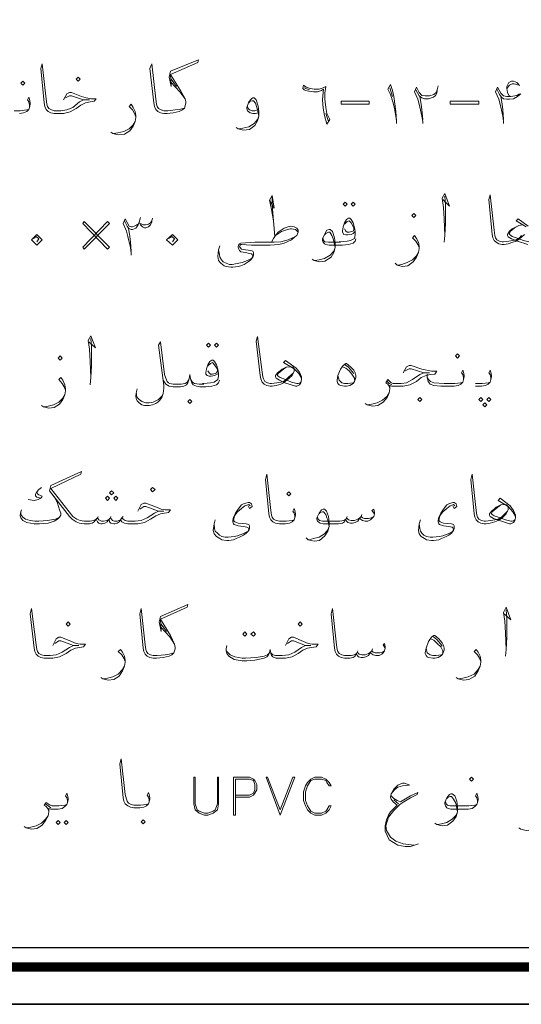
# Model space of a CAD drawing. Header units: metres. Extents: x 5.7 to 89.8, y 4 to 63.5.
# Tile 43 of 59: x 61.4 to 68.6, y 4 to 18.2. Entities that reach past the tile are written whole.
import ezdxf

# ---------------------------------------------------------------- set-up
doc = ezdxf.new("R2010")
doc.units = ezdxf.units.M
doc.header["$MEASUREMENT"] = 0
doc.layers.add('PDF8_KADR', color=7, linetype='Continuous')
doc.layers.add('PDF8_textt', color=7, linetype='Continuous')

msp = doc.modelspace()

# ---------------------------------------------------------------- linework, layer by layer
at = {"layer": 'PDF8_KADR', "lineweight": 25}
for points in [[(5.695, 4.013), (89.785, 4.013), (89.785, 63.476), (5.695, 63.476)], [(5.695, 63.476), (89.785, 63.476), (89.785, 4.013), (5.695, 4.013)], [(6.514, 4.832), (88.841, 4.832), (88.841, 62.657), (6.514, 62.657)]]:
    msp.add_lwpolyline(points, close=True, dxfattribs=at)
at = {"layer": 'PDF8_KADR', "lineweight": 0, "const_width": 0.135}
msp.add_lwpolyline([(6.235, 62.937), (6.235, 4.552), (89.111, 4.552), (89.111, 62.937)], close=True, dxfattribs=at)
at = {"layer": 'PDF8_textt', "lineweight": 20}
for points in [[(63.733, 16.928), (63.656, 16.909), (63.598, 16.9), (63.492, 16.89), (63.444, 16.89), (63.434, 16.89), (63.396, 16.9), (63.357, 16.919), (63.338, 16.948), (63.328, 16.986), (63.319, 17.054), (63.261, 17.564), (63.232, 17.497), (63.29, 17.005), (63.299, 16.948), (63.319, 16.909), (63.348, 16.88), (63.386, 16.861), (63.434, 16.851), (63.444, 16.851), (63.482, 16.851), (63.569, 16.861), (63.656, 16.88), (63.704, 16.9), (63.733, 16.928), (63.752, 16.996), (63.752, 17.015), (63.742, 17.063), (63.675, 17.179), (63.531, 17.41), (63.925, 17.583), (63.935, 17.622), (63.531, 17.458), (63.511, 17.371), (63.54, 17.237), (63.531, 17.41)], [(61.99, 17.044), (62.038, 17.131), (62.076, 17.15), (62.105, 17.15), (62.25, 17.092), (62.317, 17.073), (62.384, 17.063), (62.462, 17.063), (62.433, 17.025), (62.375, 17.015), (62.307, 17.005), (62.24, 16.967), (62.173, 16.919), (62.086, 16.871), (61.99, 16.851), (61.864, 16.851), (61.855, 16.851), (61.807, 16.861), (61.768, 16.88), (61.739, 16.909), (61.72, 16.948), (61.71, 17.005), (61.662, 17.497), (61.681, 17.564), (61.739, 17.054), (61.749, 16.986), (61.758, 16.948), (61.778, 16.919), (61.816, 16.9), (61.855, 16.89), (61.864, 16.89), (61.951, 16.89), (62.038, 16.9), (62.124, 16.938), (62.221, 17.015), (62.279, 17.044), (62.365, 17.044), (62.279, 17.044), (62.105, 17.102), (62.076, 17.102), (62.019, 17.073)], [(63.54, 17.343), (63.617, 17.237)], [(68.558, 17.246), (68.548, 17.266), (68.52, 17.294), (68.471, 17.314), (68.443, 17.314), (68.404, 17.294), (68.375, 17.237), (68.375, 17.208), (68.385, 17.15), (68.404, 17.111), (68.433, 17.092), (68.52, 17.111), (68.558, 17.131)], [(63.54, 17.294), (63.665, 17.16), (63.742, 17.063)], [(65.457, 17.217), (65.534, 17.188)], [(66.786, 16.707), (66.786, 16.745), (66.776, 16.813), (66.757, 16.919), (66.738, 17.005), (66.699, 17.121), (66.661, 17.198), (66.699, 17.266), (66.728, 17.179), (66.747, 17.092), (66.767, 16.957), (66.776, 16.88), (66.786, 16.745)], [(66.69, 17.217), (66.728, 17.092)], [(67.162, 16.707), (67.162, 16.736), (67.152, 16.813), (67.113, 16.986), (67.094, 17.054), (67.046, 17.16), (67.075, 17.227), (67.113, 17.15), (67.152, 17.111), (67.2, 17.102), (67.258, 17.102), (67.325, 17.121), (67.354, 17.15), (67.373, 17.188), (67.383, 17.246)], [(67.373, 17.179), (67.364, 17.14), (67.345, 17.111), (67.316, 17.083), (67.248, 17.063), (67.19, 17.063), (67.152, 17.073), (67.113, 17.102), (67.065, 17.188)], [(68.327, 16.707), (68.327, 16.736), (68.317, 16.813), (68.279, 16.986), (68.26, 17.054), (68.211, 17.16), (68.24, 17.227), (68.288, 17.14), (68.327, 17.102), (68.375, 17.092), (68.433, 17.092)], [(68.231, 17.198), (68.269, 17.121), (68.298, 17.083), (68.327, 17.063), (68.375, 17.054), (68.414, 17.054), (68.471, 17.063), (68.529, 17.092), (68.577, 17.131)], [(68.375, 17.208), (68.414, 17.256), (68.452, 17.275), (68.481, 17.275), (68.52, 17.266), (68.539, 17.256)], [(61.498, 16.938), (61.498, 16.967), (61.489, 17.015), (61.47, 17.044), (61.489, 17.083), (61.498, 17.054), (61.508, 17.005), (61.508, 16.986), (61.498, 16.938), (61.489, 16.909), (61.46, 16.88), (61.412, 16.861), (61.354, 16.851)], [(64.792, 16.861), (64.754, 16.851), (64.715, 16.851), (64.677, 16.861), (64.657, 16.871), (64.638, 16.89), (64.629, 16.919), (64.629, 16.938), (64.657, 17.015), (64.696, 17.063), (64.715, 17.073), (64.735, 17.073), (64.763, 17.044), (64.792, 16.957), (64.802, 16.88), (64.802, 16.813), (64.783, 16.745), (64.744, 16.678), (64.667, 16.62), (64.58, 16.611), (64.503, 16.63), (64.474, 16.649)], [(64.657, 17.005), (64.677, 17.025), (64.706, 17.034), (64.725, 17.034), (64.754, 16.996), (64.773, 16.938), (64.783, 16.909), (64.802, 16.813), (64.783, 16.765), (64.735, 16.707), (64.657, 16.659), (64.571, 16.64), (64.513, 16.63)], [(67.123, 17.092), (67.142, 16.986), (67.152, 16.9), (67.162, 16.765)], [(68.288, 17.092), (68.308, 16.986), (68.317, 16.9), (68.327, 16.765)], [(61.277, 16.89), (61.364, 16.89), (61.46, 16.9), (61.489, 16.909)], [(63.03, 16.803), (63.011, 16.851), (62.982, 16.9), (62.933, 16.948), (62.962, 16.986), (62.991, 16.938), (63.02, 16.88), (63.03, 16.822), (63.03, 16.794), (63.02, 16.736), (62.991, 16.668), (62.943, 16.601), (62.866, 16.553), (62.779, 16.543), (62.702, 16.562), (62.673, 16.582)], [(64.783, 16.9), (64.744, 16.89), (64.706, 16.89), (64.667, 16.9), (64.648, 16.919), (64.638, 16.948)], [(65.765, 16.851), (65.804, 16.736)], [(62.712, 16.562), (62.77, 16.572), (62.856, 16.591), (62.933, 16.63), (62.991, 16.688), (63.02, 16.736)], [(64.956, 15.599), (65.023, 15.484), (64.995, 15.667), (64.956, 15.599), (64.985, 15.464), (65.014, 15.301), (65.033, 15.079)], [(65.014, 15.301), (64.995, 15.532), (64.995, 15.657)], [(67.451, 15.609), (67.547, 15.513), (67.479, 15.696), (67.441, 15.628), (67.46, 15.493), (67.47, 15.33), (67.479, 15.089), (67.47, 14.993)], [(67.479, 15.089), (67.489, 15.262), (67.489, 15.522), (67.479, 15.657)], [(68.626, 15.108), (68.558, 15.041), (68.51, 15.012), (68.462, 14.993), (68.394, 14.973), (68.337, 14.964), (68.317, 14.964), (68.308, 14.964), (68.26, 14.973), (68.221, 14.993), (68.192, 15.021), (68.173, 15.06), (68.163, 15.108), (68.115, 15.609), (68.134, 15.676), (68.192, 15.166), (68.202, 15.089), (68.211, 15.06), (68.231, 15.031), (68.269, 15.012), (68.308, 15.002), (68.317, 15.002), (68.327, 15.002), (68.404, 15.012), (68.462, 15.021), (68.51, 15.031), (68.558, 15.06), (68.587, 15.089)], [(62.962, 14.81), (62.962, 14.838), (62.953, 14.916), (62.914, 15.079), (62.895, 15.156), (62.847, 15.262), (62.876, 15.33), (62.933, 15.224), (62.962, 15.214), (62.982, 15.214), (63.03, 15.233), (63.059, 15.253)], [(63.261, 15.291), (63.261, 15.282), (63.242, 15.243), (63.213, 15.214), (63.174, 15.204), (63.155, 15.204), (63.126, 15.214), (63.097, 15.243), (63.078, 15.282), (63.097, 15.349)], [(63.097, 15.262), (63.136, 15.243), (63.174, 15.243), (63.213, 15.253), (63.242, 15.272), (63.261, 15.301), (63.271, 15.339)], [(66.189, 15.147), (66.16, 15.118), (66.131, 15.108), (66.083, 15.099), (66.054, 15.099), (66.025, 15.108), (66.006, 15.137), (66.006, 15.156), (66.015, 15.214), (66.035, 15.272), (66.064, 15.32), (66.093, 15.339), (66.112, 15.339), (66.131, 15.32), (66.16, 15.272), (66.179, 15.204), (66.189, 15.147), (66.189, 15.099), (66.179, 15.05), (66.121, 15.021), (66.073, 15.012), (65.977, 15.002), (65.958, 15.002)], [(68.654, 15.214), (68.51, 15.301), (68.539, 15.33), (68.683, 15.224)], [(62.866, 15.301), (62.905, 15.224), (62.924, 15.195), (62.962, 15.176), (62.982, 15.176), (63.03, 15.195), (63.059, 15.233), (63.078, 15.282)], [(62.924, 15.195), (62.943, 15.079), (62.953, 15.002), (62.962, 14.867)], [(64.985, 14.993), (65.014, 15.05), (65.043, 15.089), (65.081, 15.137), (65.168, 15.195), (65.255, 15.224), (65.312, 15.214), (65.351, 15.195), (65.37, 15.166), (65.37, 15.137), (65.351, 15.089), (65.322, 15.07), (65.274, 15.031), (65.168, 14.983), (65.091, 14.964), (64.966, 14.954), (64.792, 14.954), (64.696, 14.954), (64.552, 14.964), (64.542, 14.964), (64.532, 14.954), (64.523, 14.935), (64.532, 14.916), (64.552, 14.896), (64.609, 14.887), (64.686, 14.877), (64.715, 14.867), (64.725, 14.848), (64.725, 14.81), (64.715, 14.781), (64.686, 14.742), (64.648, 14.713), (64.59, 14.675), (64.542, 14.655), (64.503, 14.646), (64.426, 14.636), (64.397, 14.636), (64.33, 14.646), (64.301, 14.655), (64.253, 14.694), (64.224, 14.733), (64.214, 14.79), (64.224, 14.887), (64.243, 14.944)], [(65.043, 15.089), (65.129, 15.147), (65.216, 15.176), (65.255, 15.185), (65.274, 15.185), (65.332, 15.176), (65.37, 15.137)], [(66.035, 15.253), (66.073, 15.291), (66.102, 15.301), (66.131, 15.272), (66.17, 15.204), (66.17, 15.176), (66.16, 15.156), (66.141, 15.147), (66.102, 15.137), (66.073, 15.137), (66.054, 15.156), (66.035, 15.185)], [(68.674, 14.964), (68.529, 15.012), (68.443, 15.041), (68.394, 15.07), (68.385, 15.089), (68.385, 15.108), (68.414, 15.156), (68.452, 15.185), (68.481, 15.204), (68.548, 15.233), (68.597, 15.243)], [(68.751, 15.021), (68.741, 15.012), (68.712, 15.002), (68.693, 15.002), (68.616, 15.021), (68.539, 15.05), (68.452, 15.079), (68.423, 15.099), (68.414, 15.108), (68.414, 15.118), (68.423, 15.147), (68.481, 15.195), (68.548, 15.233)], [(61.556, 15.05), (61.595, 15.079), (61.633, 15.041), (61.604, 15.002)], [(63.502, 15.05), (63.55, 15.079), (63.588, 15.041), (63.559, 15.002)], [(64.224, 14.887), (64.234, 14.819), (64.243, 14.781), (64.263, 14.742), (64.291, 14.713), (64.33, 14.694), (64.378, 14.675), (64.417, 14.675), (64.513, 14.694), (64.561, 14.704), (64.638, 14.733), (64.696, 14.761), (64.706, 14.771), (64.715, 14.8), (64.706, 14.819), (64.696, 14.829), (64.648, 14.838), (64.609, 14.848), (64.542, 14.858), (64.523, 14.877), (64.513, 14.896), (64.503, 14.925), (64.503, 14.935), (64.513, 14.964), (64.523, 14.973), (64.542, 14.983), (64.744, 14.993), (64.792, 14.993), (65.023, 14.993), (65.12, 15.002), (65.226, 15.031), (65.322, 15.07)], [(66.198, 15.041), (66.189, 15.012), (66.16, 14.983), (66.093, 14.964), (66.006, 14.954), (65.977, 14.954), (65.813, 14.954), (65.765, 14.964), (65.746, 14.973), (65.727, 14.993), (65.717, 15.021), (65.717, 15.041), (65.746, 15.108), (65.784, 15.166), (65.813, 15.176), (65.832, 15.176), (65.861, 15.147), (65.89, 15.06), (65.9, 14.983), (65.9, 14.916), (65.881, 14.848), (65.842, 14.781), (65.755, 14.723), (65.678, 14.713), (65.601, 14.733), (65.572, 14.752)], [(65.746, 15.099), (65.765, 15.118), (65.804, 15.137), (65.823, 15.137), (65.852, 15.089), (65.871, 15.041), (65.881, 15.012), (65.9, 14.916), (65.881, 14.867), (65.832, 14.81), (65.746, 14.761), (65.669, 14.742), (65.611, 14.733)], [(65.977, 14.993), (65.804, 14.993), (65.755, 15.002), (65.736, 15.021), (65.727, 15.05)], [(67.113, 14.916), (67.094, 14.964), (67.065, 15.012), (67.017, 15.06), (67.046, 15.089), (67.075, 15.05), (67.104, 14.993), (67.113, 14.935), (67.113, 14.906), (67.104, 14.848), (67.075, 14.781), (67.027, 14.713), (66.95, 14.655), (66.873, 14.646), (66.796, 14.665), (66.767, 14.694)], [(66.805, 14.665), (66.863, 14.675), (66.94, 14.704), (67.017, 14.742), (67.075, 14.8), (67.104, 14.848)], [(62.356, 13.558), (62.452, 13.471), (62.384, 13.644), (62.346, 13.577), (62.365, 13.452), (62.375, 13.278), (62.384, 13.047), (62.375, 12.941)], [(65.418, 13.028), (65.409, 13.057), (65.38, 13.105), (65.312, 13.172), (65.158, 13.259), (65.187, 13.288), (65.341, 13.182), (65.389, 13.124), (65.418, 13.057), (65.418, 13.018), (65.409, 12.97), (65.389, 12.941), (65.351, 12.922), (65.332, 12.922), (65.178, 12.97), (65.1, 13.009), (65.052, 13.037), (65.043, 13.057), (65.043, 13.076), (65.072, 13.114), (65.11, 13.143), (65.139, 13.163), (65.197, 13.192), (65.245, 13.201), (65.293, 13.192), (65.312, 13.163), (65.312, 13.134), (65.283, 13.076), (65.206, 13.009), (65.158, 12.97), (65.12, 12.951), (65.052, 12.931), (64.995, 12.922), (64.975, 12.922), (64.966, 12.922), (64.917, 12.931), (64.879, 12.951), (64.85, 12.98), (64.831, 13.028), (64.821, 13.076), (64.763, 13.567), (64.783, 13.635), (64.85, 13.124), (64.86, 13.057), (64.869, 13.028), (64.889, 12.989), (64.927, 12.97), (64.966, 12.96), (64.975, 12.96), (64.985, 12.96), (65.062, 12.97), (65.12, 12.98), (65.158, 12.989), (65.206, 13.028), (65.235, 13.057), (65.303, 13.114)], [(62.384, 13.047), (62.394, 13.211), (62.394, 13.48), (62.384, 13.606)], [(63.791, 13.018), (63.771, 12.98), (63.742, 12.96), (63.685, 12.951), (63.617, 12.951), (63.569, 12.951), (63.521, 12.96), (63.502, 12.97), (63.482, 12.989), (63.463, 13.037), (63.444, 13.086), (63.386, 13.558), (63.357, 13.509), (63.434, 12.931), (63.434, 12.893), (63.425, 12.816), (63.405, 12.758), (63.377, 12.72), (63.348, 12.691), (63.319, 12.671), (63.271, 12.652), (63.222, 12.643), (63.155, 12.643), (63.116, 12.652), (63.078, 12.681), (63.049, 12.71), (63.039, 12.729), (63.03, 12.768), (63.03, 12.787), (63.039, 12.845), (63.049, 12.883)], [(64.224, 13.105), (64.195, 13.086), (64.166, 13.076), (64.118, 13.066), (64.089, 13.066), (64.06, 13.076), (64.041, 13.095), (64.041, 13.114), (64.051, 13.172), (64.07, 13.23), (64.099, 13.278), (64.128, 13.297), (64.147, 13.297), (64.166, 13.278), (64.195, 13.23), (64.214, 13.163), (64.224, 13.105), (64.224, 13.066), (64.214, 13.018), (64.157, 12.98), (64.108, 12.97), (64.012, 12.96), (63.993, 12.96)], [(64.07, 13.211), (64.108, 13.249), (64.137, 13.259), (64.166, 13.23), (64.205, 13.163), (64.205, 13.134), (64.195, 13.114), (64.176, 13.105), (64.137, 13.095), (64.108, 13.095), (64.089, 13.114), (64.07, 13.143)], [(66.006, 13.201), (66.054, 13.182), (66.102, 13.143), (66.141, 13.095), (66.179, 13.037), (66.179, 13.009)], [(66.044, 13.23), (66.093, 13.192), (66.141, 13.134), (66.17, 13.105)], [(66.882, 13.114), (66.93, 13.201), (66.969, 13.22), (66.998, 13.22), (67.152, 13.163), (67.287, 13.134), (67.364, 13.134), (67.335, 13.095), (67.268, 13.086), (67.21, 13.076), (67.142, 13.047), (67.075, 12.989), (66.979, 12.941), (66.882, 12.922), (66.747, 12.922), (66.719, 12.922), (66.69, 12.931), (66.69, 12.883), (66.68, 12.826), (66.651, 12.758), (66.593, 12.691), (66.516, 12.643), (66.439, 12.633), (66.362, 12.652), (66.333, 12.671)], [(64.234, 13.009), (64.224, 12.97), (64.195, 12.941), (64.128, 12.922), (64.041, 12.912), (64.012, 12.912), (63.954, 12.912), (63.906, 12.922), (63.858, 12.941), (63.839, 12.97), (63.82, 13.028), (63.81, 13.086), (63.8, 13.028), (63.781, 12.97), (63.762, 12.941), (63.723, 12.922), (63.675, 12.912), (63.617, 12.912), (63.569, 12.912), (63.511, 12.922), (63.463, 12.951), (63.425, 13.009)], [(65.409, 12.98), (65.399, 12.97), (65.37, 12.96), (65.351, 12.96), (65.274, 12.98), (65.187, 13.018), (65.11, 13.047), (65.081, 13.066), (65.072, 13.076), (65.072, 13.086), (65.081, 13.105), (65.139, 13.153), (65.197, 13.192)], [(66.16, 12.97), (66.083, 12.96), (66.035, 12.96), (65.996, 12.97), (65.958, 13.009), (65.938, 13.076)], [(66.69, 12.893), (66.68, 12.922), (66.661, 12.951), (66.632, 12.97), (66.661, 13.018), (66.709, 12.97), (66.738, 12.96), (66.747, 12.96), (66.853, 12.96), (66.93, 12.97), (67.017, 13.018), (67.123, 13.086), (67.181, 13.114), (67.258, 13.114), (67.181, 13.114), (66.998, 13.172), (66.969, 13.172), (66.911, 13.143)], [(67.749, 13.018), (67.749, 13.047), (67.739, 13.086), (67.72, 13.114), (67.739, 13.153), (67.749, 13.124), (67.759, 13.076), (67.759, 13.057), (67.749, 13.018), (67.739, 12.98), (67.711, 12.951), (67.672, 12.931), (67.614, 12.922), (67.537, 12.922), (67.422, 12.922), (67.325, 12.931), (67.268, 12.951), (67.239, 12.989), (67.229, 13.047), (67.229, 13.095)], [(68.144, 13.018), (68.144, 13.047), (68.134, 13.086), (68.115, 13.114), (68.134, 13.153), (68.144, 13.124), (68.154, 13.076), (68.154, 13.057), (68.144, 13.018), (68.134, 12.98), (68.105, 12.951), (68.067, 12.931), (68.009, 12.922), (67.922, 12.922)], [(62.019, 12.864), (61.999, 12.912), (61.97, 12.96), (61.922, 13.018), (61.951, 13.047), (61.98, 13.009), (62.009, 12.941), (62.019, 12.883), (62.019, 12.854), (62.009, 12.797), (61.98, 12.729), (61.932, 12.662), (61.855, 12.614), (61.778, 12.604), (61.701, 12.623), (61.672, 12.643)], [(63.829, 13.018), (63.848, 12.98), (63.877, 12.96), (63.945, 12.951), (64.012, 12.951)], [(66.719, 12.941), (66.68, 12.96), (66.651, 12.989)], [(67.229, 13.047), (67.248, 13.018), (67.277, 12.989), (67.325, 12.97), (67.47, 12.96), (67.537, 12.96), (67.624, 12.96), (67.711, 12.97), (67.739, 12.98)], [(67.922, 12.96), (68.019, 12.96), (68.105, 12.97), (68.134, 12.98)], [(61.71, 12.623), (61.768, 12.633), (61.845, 12.652), (61.922, 12.691), (61.98, 12.748), (62.009, 12.797)], [(63.425, 12.816), (63.405, 12.777), (63.357, 12.729), (63.28, 12.691), (63.222, 12.681), (63.174, 12.681), (63.116, 12.7), (63.078, 12.729), (63.049, 12.758), (63.039, 12.787), (63.039, 12.816)], [(66.372, 12.652), (66.43, 12.662), (66.507, 12.681), (66.584, 12.72), (66.651, 12.777), (66.68, 12.826)], [(63.059, 11.121), (63.107, 11.217), (63.145, 11.236), (63.174, 11.236), (63.328, 11.179), (63.396, 11.15), (63.454, 11.14), (63.531, 11.14), (63.502, 11.102), (63.444, 11.092), (63.386, 11.082), (63.319, 11.053), (63.242, 11.005), (63.155, 10.957), (63.059, 10.938), (62.943, 10.938), (62.914, 10.938), (62.866, 10.947), (62.828, 10.967), (62.808, 10.996), (62.789, 10.967), (62.76, 10.947), (62.731, 10.938), (62.712, 10.938), (62.673, 10.947), (62.654, 10.967), (62.645, 11.005), (62.616, 10.967), (62.587, 10.947), (62.548, 10.938), (62.529, 10.938), (62.5, 10.947), (62.481, 10.967), (62.462, 11.005), (62.433, 10.967), (62.404, 10.947), (62.365, 10.938), (62.346, 10.938), (62.288, 10.938), (62.221, 10.947), (62.173, 10.967), (62.115, 11.005), (62.076, 11.044), (61.787, 11.41), (61.807, 11.487), (62.25, 11.689), (62.24, 11.651), (61.807, 11.448), (62.124, 11.044), (62.182, 11.005), (62.23, 10.986), (62.288, 10.976), (62.346, 10.976), (62.375, 10.976), (62.423, 10.986), (62.462, 11.005), (62.481, 11.025), (62.5, 10.996), (62.539, 10.976), (62.567, 10.976), (62.616, 10.986), (62.645, 11.005), (62.664, 11.025), (62.693, 10.986), (62.722, 10.976), (62.76, 10.976), (62.808, 10.996), (62.828, 11.025), (62.847, 11.005), (62.876, 10.986), (62.914, 10.976), (62.943, 10.976), (63.02, 10.976), (63.107, 10.986), (63.194, 11.025), (63.299, 11.092), (63.357, 11.121), (63.434, 11.121), (63.357, 11.121), (63.174, 11.188), (63.145, 11.188), (63.088, 11.15)], [(65.322, 11.025), (65.322, 11.053), (65.312, 11.092), (65.293, 11.121), (65.312, 11.159), (65.322, 11.13), (65.332, 11.082), (65.332, 11.063), (65.322, 11.025), (65.312, 10.996), (65.283, 10.967), (65.245, 10.947), (65.187, 10.938), (65.11, 10.938), (65.1, 10.938), (65.043, 10.947), (65.004, 10.967), (64.975, 10.996), (64.956, 11.034), (64.946, 11.082), (64.898, 11.573), (64.917, 11.651), (64.975, 11.13), (64.985, 11.063), (64.995, 11.034), (65.014, 11.005), (65.052, 10.986), (65.1, 10.976), (65.11, 10.976), (65.197, 10.976), (65.283, 10.986), (65.312, 10.996)], [(68.5, 11.034), (68.491, 11.063), (68.462, 11.111), (68.394, 11.188), (68.25, 11.275), (68.279, 11.304), (68.423, 11.198), (68.471, 11.13), (68.5, 11.063), (68.5, 11.025), (68.491, 10.986), (68.471, 10.957), (68.433, 10.938), (68.414, 10.938), (68.269, 10.986), (68.182, 11.015), (68.134, 11.044), (68.125, 11.063), (68.125, 11.082), (68.154, 11.121), (68.192, 11.15), (68.221, 11.179), (68.288, 11.208), (68.337, 11.217), (68.375, 11.208), (68.394, 11.179), (68.394, 11.14), (68.365, 11.082), (68.298, 11.015), (68.25, 10.986), (68.202, 10.967), (68.134, 10.947), (68.077, 10.938), (68.057, 10.938), (68.048, 10.938), (67.999, 10.947), (67.961, 10.967), (67.932, 10.996), (67.913, 11.034), (67.903, 11.082), (67.855, 11.573), (67.874, 11.651), (67.932, 11.13), (67.942, 11.063), (67.951, 11.034), (67.971, 11.005), (68.009, 10.986), (68.048, 10.976), (68.057, 10.976), (68.067, 10.976), (68.144, 10.986), (68.202, 10.996), (68.25, 11.005), (68.298, 11.034), (68.327, 11.063), (68.385, 11.121)], [(61.672, 11.458), (61.633, 11.429), (61.604, 11.4), (61.585, 11.362), (61.585, 11.342), (61.604, 11.323), (61.662, 11.304), (61.624, 11.285), (61.566, 11.275), (61.479, 11.285)], [(61.604, 11.4), (61.614, 11.371), (61.633, 11.352), (61.681, 11.333), (61.662, 11.304)], [(61.855, 11.333), (61.903, 11.236), (61.932, 11.14), (61.951, 11.092), (61.951, 11.063), (61.932, 11.034), (61.903, 11.005), (61.855, 10.976), (61.768, 10.947), (61.643, 10.938), (61.566, 10.938), (61.46, 10.957), (61.402, 10.986), (61.373, 11.025), (61.364, 11.053), (61.364, 11.063), (61.373, 11.111), (61.383, 11.14)], [(64.677, 11.198), (64.657, 11.217), (64.6, 11.198), (64.552, 11.159), (64.494, 11.111), (64.465, 11.073), (64.446, 11.034), (64.436, 10.986), (64.455, 10.967), (64.503, 10.947), (64.619, 10.938), (64.657, 10.928), (64.667, 10.909), (64.667, 10.87), (64.657, 10.842), (64.619, 10.803), (64.58, 10.774), (64.523, 10.745), (64.474, 10.726), (64.436, 10.707), (64.369, 10.697), (64.34, 10.697), (64.272, 10.707), (64.243, 10.726), (64.195, 10.755), (64.157, 10.793), (64.147, 10.842), (64.157, 10.938), (64.176, 10.996)], [(64.648, 11.198), (64.667, 11.159), (64.706, 11.188), (64.696, 11.227), (64.667, 11.246), (64.648, 11.246), (64.58, 11.227), (64.552, 11.208), (64.503, 11.15), (64.465, 11.092), (64.436, 11.034), (64.426, 10.986), (64.426, 10.967), (64.436, 10.938), (64.446, 10.928), (64.503, 10.909), (64.58, 10.899), (64.629, 10.89), (64.648, 10.88), (64.657, 10.861), (64.648, 10.832), (64.629, 10.822), (64.571, 10.793), (64.494, 10.764), (64.446, 10.755), (64.359, 10.745), (64.32, 10.745), (64.272, 10.755), (64.234, 10.774), (64.205, 10.803), (64.176, 10.832), (64.166, 10.87), (64.157, 10.938)], [(67.624, 11.198), (67.605, 11.217), (67.556, 11.198), (67.508, 11.159), (67.451, 11.111), (67.422, 11.073), (67.402, 11.034), (67.393, 10.986), (67.412, 10.967), (67.46, 10.947), (67.576, 10.938), (67.605, 10.928), (67.614, 10.909), (67.614, 10.87), (67.605, 10.842), (67.576, 10.803), (67.537, 10.774), (67.479, 10.745), (67.431, 10.726), (67.393, 10.707), (67.316, 10.697), (67.287, 10.697), (67.219, 10.707), (67.19, 10.726), (67.142, 10.755), (67.113, 10.793), (67.104, 10.842), (67.113, 10.938), (67.133, 10.996)], [(67.595, 11.198), (67.614, 11.159), (67.653, 11.188), (67.643, 11.227), (67.614, 11.246), (67.595, 11.246), (67.537, 11.227), (67.508, 11.208), (67.46, 11.15), (67.422, 11.092), (67.393, 11.034), (67.383, 10.986), (67.383, 10.967), (67.393, 10.938), (67.402, 10.928), (67.46, 10.909), (67.537, 10.899), (67.585, 10.89), (67.595, 10.88), (67.605, 10.861), (67.595, 10.832), (67.585, 10.822), (67.528, 10.793), (67.451, 10.764), (67.402, 10.755), (67.306, 10.745), (67.268, 10.745), (67.219, 10.755), (67.181, 10.774), (67.152, 10.803), (67.133, 10.832), (67.123, 10.87), (67.113, 10.938)], [(61.932, 11.034), (61.874, 11.005), (61.758, 10.986), (61.633, 10.976), (61.575, 10.976), (61.508, 10.986), (61.441, 11.005), (61.402, 11.034), (61.373, 11.073), (61.373, 11.102)], [(66.468, 11.082), (66.43, 11.13), (66.458, 11.15), (66.468, 11.102), (66.468, 11.082), (66.458, 11.044), (66.43, 11.015), (66.41, 10.996), (66.372, 10.976), (66.333, 10.976), (66.295, 10.986), (66.266, 11.005), (66.256, 11.025), (66.227, 10.976), (66.189, 10.957), (66.15, 10.947), (66.121, 10.947), (66.083, 10.957), (66.064, 10.976), (66.054, 11.005), (66.035, 10.967), (66.006, 10.947), (65.948, 10.938), (65.89, 10.938), (65.727, 10.938), (65.688, 10.947), (65.669, 10.957), (65.649, 10.976), (65.64, 11.005), (65.64, 11.025), (65.669, 11.092), (65.707, 11.14), (65.727, 11.15), (65.746, 11.15), (65.775, 11.121), (65.804, 11.044), (65.813, 10.967), (65.813, 10.899), (65.794, 10.832), (65.755, 10.764), (65.678, 10.697), (65.601, 10.687), (65.515, 10.707), (65.486, 10.736)], [(65.669, 11.082), (65.688, 11.102), (65.717, 11.111), (65.736, 11.111), (65.765, 11.073), (65.784, 11.025), (65.794, 10.996), (65.813, 10.899), (65.794, 10.851), (65.746, 10.793), (65.669, 10.745), (65.592, 10.726), (65.524, 10.707)], [(66.285, 11.073), (66.275, 11.044)], [(68.491, 10.996), (68.481, 10.986), (68.452, 10.976), (68.433, 10.976), (68.356, 10.996), (68.279, 11.025), (68.192, 11.053), (68.163, 11.073), (68.154, 11.082), (68.154, 11.092), (68.163, 11.111), (68.221, 11.159), (68.288, 11.208)], [(62.49, 11.044), (62.481, 11.025)], [(62.673, 11.044), (62.664, 11.025)], [(62.847, 11.044), (62.828, 11.025)], [(65.649, 11.034), (65.659, 11.005), (65.678, 10.986), (65.717, 10.976), (65.89, 10.976), (65.967, 10.976), (66.025, 10.986), (66.054, 11.005), (66.064, 11.025), (66.093, 10.996), (66.131, 10.986), (66.179, 10.986), (66.227, 11.005), (66.256, 11.025), (66.275, 11.044), (66.295, 11.025), (66.324, 11.015), (66.381, 11.015), (66.42, 11.025), (66.458, 11.044)], [(66.073, 11.044), (66.064, 11.025)], [(61.836, 9.185), (61.884, 9.281), (61.922, 9.301), (61.951, 9.301), (62.105, 9.243), (62.173, 9.214), (62.23, 9.204), (62.307, 9.204), (62.279, 9.166), (62.221, 9.156), (62.163, 9.146), (62.096, 9.118), (62.028, 9.069), (61.932, 9.021), (61.836, 9.002), (61.72, 9.002), (61.71, 9.002), (61.662, 9.012), (61.624, 9.031), (61.595, 9.06), (61.575, 9.098), (61.566, 9.146), (61.508, 9.638), (61.527, 9.715), (61.595, 9.195), (61.604, 9.127), (61.614, 9.098), (61.633, 9.069), (61.672, 9.05), (61.71, 9.04), (61.72, 9.04), (61.797, 9.04), (61.884, 9.05), (61.97, 9.089), (62.076, 9.156), (62.134, 9.185), (62.211, 9.185), (62.134, 9.185), (61.951, 9.252), (61.922, 9.252), (61.864, 9.214)], [(63.579, 9.079), (63.511, 9.06), (63.454, 9.05), (63.338, 9.04), (63.29, 9.04), (63.28, 9.04), (63.242, 9.05), (63.203, 9.069), (63.184, 9.098), (63.174, 9.127), (63.165, 9.195), (63.107, 9.715), (63.088, 9.638), (63.136, 9.146), (63.145, 9.098), (63.165, 9.06), (63.194, 9.031), (63.232, 9.012), (63.28, 9.002), (63.29, 9.002), (63.328, 9.002), (63.425, 9.012), (63.511, 9.031), (63.55, 9.05), (63.579, 9.079), (63.598, 9.137), (63.598, 9.156), (63.588, 9.204), (63.531, 9.329), (63.386, 9.561), (63.771, 9.734), (63.781, 9.772), (63.386, 9.599), (63.367, 9.522), (63.396, 9.387), (63.386, 9.561)], [(66.622, 9.146), (66.593, 9.195), (66.613, 9.214), (66.622, 9.166), (66.622, 9.146), (66.613, 9.108), (66.593, 9.079), (66.574, 9.06), (66.536, 9.04), (66.487, 9.04), (66.449, 9.05), (66.42, 9.069), (66.41, 9.089), (66.381, 9.04), (66.343, 9.021), (66.304, 9.012), (66.275, 9.012), (66.237, 9.021), (66.218, 9.04), (66.208, 9.069), (66.189, 9.031), (66.16, 9.012), (66.112, 9.002), (66.054, 9.002), (66.035, 9.002), (65.987, 9.012), (65.948, 9.031), (65.919, 9.06), (65.9, 9.098), (65.89, 9.146), (65.842, 9.638), (65.861, 9.715), (65.919, 9.195), (65.929, 9.127), (65.938, 9.098), (65.958, 9.069), (65.996, 9.05), (66.035, 9.04), (66.054, 9.04), (66.131, 9.04), (66.179, 9.05), (66.208, 9.069), (66.218, 9.089), (66.247, 9.06), (66.285, 9.05), (66.333, 9.05), (66.381, 9.069), (66.41, 9.089), (66.43, 9.108), (66.449, 9.089), (66.478, 9.079), (66.545, 9.079), (66.584, 9.089), (66.613, 9.108)], [(68.337, 9.638), (68.433, 9.551), (68.365, 9.734), (68.327, 9.657), (68.346, 9.532), (68.356, 9.368), (68.365, 9.127), (68.356, 9.031)], [(68.365, 9.127), (68.375, 9.301), (68.375, 9.561), (68.365, 9.695)], [(63.396, 9.493), (63.473, 9.387)], [(63.396, 9.445), (63.521, 9.31), (63.588, 9.204)], [(65.187, 9.185), (65.235, 9.281), (65.274, 9.301), (65.303, 9.301), (65.447, 9.243), (65.515, 9.214), (65.572, 9.204), (65.659, 9.204), (65.63, 9.166), (65.563, 9.156), (65.505, 9.146), (65.438, 9.118), (65.37, 9.069), (65.283, 9.021), (65.187, 9.002), (65.062, 9.002), (65.052, 9.002), (65.023, 9.012), (65.004, 9.021), (64.985, 9.04), (64.975, 9.069), (64.966, 9.127), (64.956, 9.079), (64.937, 9.04), (64.917, 9.021), (64.879, 9.002), (64.744, 8.973), (64.629, 8.963), (64.561, 8.963), (64.446, 8.983), (64.369, 9.031), (64.34, 9.069), (64.33, 9.108), (64.33, 9.137), (64.34, 9.185)], [(64.975, 9.079), (65.004, 9.05), (65.043, 9.04), (65.062, 9.04), (65.139, 9.04), (65.235, 9.05), (65.322, 9.089), (65.418, 9.156), (65.476, 9.185), (65.553, 9.185), (65.476, 9.185), (65.303, 9.252), (65.274, 9.252), (65.216, 9.214)], [(67.277, 9.281), (67.325, 9.262), (67.373, 9.214), (67.422, 9.166), (67.451, 9.108), (67.451, 9.079)], [(67.316, 9.31), (67.364, 9.272), (67.422, 9.204), (67.441, 9.175)], [(62.876, 8.954), (62.856, 9.002), (62.828, 9.05), (62.779, 9.098), (62.808, 9.127), (62.837, 9.089), (62.866, 9.031), (62.876, 8.973), (62.876, 8.944), (62.866, 8.886), (62.837, 8.819), (62.789, 8.742), (62.712, 8.694), (62.635, 8.684), (62.558, 8.703), (62.529, 8.723)], [(64.33, 9.108), (64.388, 9.05), (64.455, 9.021), (64.561, 9.002), (64.609, 9.002), (64.763, 9.012), (64.879, 9.031), (64.927, 9.05), (64.956, 9.079)], [(66.227, 9.108), (66.218, 9.089)], [(66.439, 9.137), (66.43, 9.108)], [(67.431, 9.05), (67.354, 9.04), (67.306, 9.04), (67.268, 9.05), (67.229, 9.079), (67.21, 9.146)], [(67.999, 8.954), (67.98, 9.002), (67.951, 9.05), (67.903, 9.098), (67.932, 9.127), (67.961, 9.089), (67.99, 9.031), (67.999, 8.973), (67.999, 8.944), (67.99, 8.886), (67.961, 8.819), (67.913, 8.742), (67.826, 8.694), (67.749, 8.684), (67.672, 8.703), (67.643, 8.723)], [(62.567, 8.703), (62.625, 8.713), (62.702, 8.732), (62.779, 8.771), (62.837, 8.838), (62.866, 8.886)], [(67.682, 8.703), (67.739, 8.713), (67.816, 8.732), (67.903, 8.771), (67.961, 8.838), (67.99, 8.886)], [(63.222, 6.931), (63.222, 6.96), (63.213, 6.999), (63.194, 7.028), (63.213, 7.066), (63.222, 7.037), (63.232, 6.989), (63.232, 6.97), (63.222, 6.931), (63.213, 6.902), (63.184, 6.873), (63.145, 6.854), (63.088, 6.845), (63.011, 6.845), (63.001, 6.845), (62.953, 6.854), (62.914, 6.873), (62.876, 6.902), (62.856, 6.941), (62.847, 6.989), (62.799, 7.48), (62.818, 7.548), (62.876, 7.037), (62.895, 6.97), (62.905, 6.941), (62.924, 6.912), (62.962, 6.893), (63.001, 6.883), (63.011, 6.883), (63.097, 6.883), (63.184, 6.893), (63.213, 6.902)], [(64.465, 6.999), (64.667, 6.999), (64.725, 7.028), (64.744, 7.056), (64.773, 7.105), (64.773, 7.182), (64.744, 7.239), (64.725, 7.259), (64.667, 7.288), (64.436, 7.288), (64.436, 6.739), (64.465, 6.739), (64.465, 7.259), (64.667, 7.259), (64.725, 7.239), (64.744, 7.182), (64.744, 7.105), (64.725, 7.056), (64.667, 7.028), (64.465, 7.028)], [(66.979, 7.172), (66.902, 7.201), (66.873, 7.201), (66.805, 7.172), (66.747, 7.114), (66.709, 7.047), (66.699, 6.999), (66.709, 6.97), (66.738, 6.931), (66.796, 6.883), (66.699, 6.787), (66.67, 6.739), (66.641, 6.671), (66.622, 6.585), (66.622, 6.507), (66.68, 6.382), (66.805, 6.305), (66.911, 6.286), (66.988, 6.286), (67.104, 6.324)], [(66.709, 7.047), (66.757, 7.105), (66.805, 7.143), (66.873, 7.162), (66.959, 7.172)], [(62.047, 6.922), (62.047, 6.951), (62.038, 6.989), (62.019, 7.018), (62.038, 7.056), (62.047, 7.028), (62.057, 6.979), (62.057, 6.96), (62.047, 6.922), (62.038, 6.893), (62.009, 6.864), (61.97, 6.835), (61.913, 6.825), (61.836, 6.825), (61.807, 6.825), (61.778, 6.835), (61.778, 6.787), (61.768, 6.729), (61.73, 6.662), (61.681, 6.594), (61.604, 6.546), (61.527, 6.536), (61.45, 6.556), (61.421, 6.575)], [(67.036, 6.305), (66.882, 6.324), (66.776, 6.363), (66.699, 6.421), (66.641, 6.517), (66.632, 6.585), (66.67, 6.71), (66.747, 6.806), (66.834, 6.893), (66.892, 6.931), (66.988, 6.989), (67.085, 7.037), (67.094, 7.066), (66.988, 7.018), (66.844, 6.931), (66.796, 6.951), (66.747, 6.979), (66.709, 7.018)], [(66.815, 6.902), (66.747, 6.96)], [(67.951, 6.922), (67.951, 6.951), (67.942, 6.989), (67.922, 7.018), (67.942, 7.056), (67.951, 7.028), (67.961, 6.979), (67.961, 6.96), (67.951, 6.922), (67.942, 6.893), (67.913, 6.864), (67.874, 6.835), (67.816, 6.825), (67.739, 6.825), (67.566, 6.825), (67.528, 6.835), (67.508, 6.845), (67.489, 6.873), (67.479, 6.902), (67.479, 6.922), (67.508, 6.989), (67.547, 7.037), (67.566, 7.047), (67.585, 7.047), (67.624, 7.018), (67.653, 6.941), (67.662, 6.864), (67.662, 6.787), (67.643, 6.719), (67.595, 6.652), (67.518, 6.594), (67.441, 6.585), (67.364, 6.604), (67.335, 6.623)], [(67.508, 6.979), (67.528, 6.999), (67.556, 7.008), (67.576, 7.008), (67.605, 6.97), (67.633, 6.922), (67.643, 6.893), (67.662, 6.787), (67.643, 6.739), (67.585, 6.681), (67.508, 6.633), (67.431, 6.613), (67.373, 6.604)], [(68.895, 6.777), (68.876, 6.825), (68.847, 6.883), (68.799, 6.931), (68.828, 6.96), (68.857, 6.922), (68.886, 6.864), (68.895, 6.796), (68.895, 6.768), (68.886, 6.71), (68.857, 6.642), (68.809, 6.575), (68.731, 6.527), (68.654, 6.517), (68.577, 6.536), (68.548, 6.556)], [(61.778, 6.796), (61.768, 6.825), (61.739, 6.864), (61.71, 6.883), (61.739, 6.922), (61.797, 6.883), (61.826, 6.873), (61.836, 6.873), (61.922, 6.873), (62.009, 6.883), (62.038, 6.893)], [(61.807, 6.845), (61.768, 6.873), (61.73, 6.902)], [(67.489, 6.931), (67.499, 6.902), (67.518, 6.883), (67.556, 6.873), (67.739, 6.873), (67.826, 6.873), (67.913, 6.883), (67.942, 6.893)], [(61.46, 6.556), (61.518, 6.565), (61.595, 6.585), (61.672, 6.623), (61.73, 6.681), (61.768, 6.729)]]:
    msp.add_lwpolyline(points, dxfattribs=at)
for points in [[(61.402, 17.256), (61.431, 17.285), (61.402, 17.314), (61.373, 17.285)], [(62.202, 17.314), (62.23, 17.343), (62.202, 17.371), (62.173, 17.343)], [(65.784, 16.697), (65.746, 16.822), (65.727, 16.928), (65.717, 17.044), (65.727, 17.15), (65.736, 17.198), (65.707, 17.179), (65.649, 17.16), (65.592, 17.16), (65.524, 17.169), (65.476, 17.179), (65.457, 17.188), (65.438, 17.208), (65.447, 17.256), (65.486, 17.227), (65.544, 17.208), (65.601, 17.198), (65.669, 17.198), (65.727, 17.217), (65.765, 17.237), (65.755, 17.14), (65.755, 17.054), (65.765, 16.938), (65.784, 16.851), (65.823, 16.765)], [(65.987, 17.025), (66.391, 17.025), (66.391, 16.986), (65.987, 16.986)], [(67.556, 17.025), (67.971, 17.025), (67.971, 16.986), (67.556, 16.986)], [(66.044, 15.57), (66.073, 15.542), (66.044, 15.513), (66.015, 15.542)], [(66.16, 15.57), (66.189, 15.542), (66.16, 15.513), (66.131, 15.542)], [(67.036, 15.349), (67.065, 15.378), (67.036, 15.407), (67.007, 15.378)], [(62.288, 14.896), (62.654, 15.262), (62.625, 15.291), (62.269, 14.925)], [(62.654, 14.925), (62.288, 15.291), (62.269, 15.262), (62.625, 14.896)], [(61.527, 15.031), (61.604, 15.108), (61.681, 15.031), (61.604, 14.954)], [(63.473, 15.031), (63.559, 15.108), (63.637, 15.031), (63.559, 14.954)], [(64.08, 13.538), (64.108, 13.509), (64.08, 13.48), (64.051, 13.509)], [(64.195, 13.538), (64.224, 13.509), (64.195, 13.48), (64.166, 13.509)], [(61.941, 13.297), (61.97, 13.326), (61.941, 13.355), (61.913, 13.326)], [(67.662, 13.326), (67.691, 13.355), (67.662, 13.384), (67.633, 13.355)], [(66.054, 13.249), (66.064, 13.249), (66.121, 13.201), (66.17, 13.153), (66.189, 13.114), (66.198, 13.076), (66.198, 13.047), (66.179, 12.989), (66.16, 12.96), (66.112, 12.931), (66.064, 12.922), (66.035, 12.922), (65.977, 12.931), (65.958, 12.941), (65.938, 12.96), (65.929, 12.989), (65.929, 13.009), (65.938, 13.076), (65.977, 13.163), (66.015, 13.22)], [(63.81, 12.671), (63.839, 12.7), (63.81, 12.729), (63.781, 12.7)], [(67.123, 12.7), (67.152, 12.729), (67.123, 12.758), (67.094, 12.729)], [(67.999, 12.758), (68.028, 12.729), (67.999, 12.7), (67.971, 12.729)], [(68.057, 12.681), (68.086, 12.652), (68.057, 12.623), (68.028, 12.652)], [(68.115, 12.758), (68.144, 12.729), (68.115, 12.7), (68.086, 12.729)], [(62.683, 11.352), (62.712, 11.381), (62.683, 11.41), (62.654, 11.381)], [(63.271, 11.4), (63.309, 11.429), (63.271, 11.458), (63.242, 11.429)], [(65.235, 11.342), (65.264, 11.371), (65.235, 11.4), (65.206, 11.371)], [(62.625, 11.275), (62.654, 11.304), (62.625, 11.333), (62.596, 11.304)], [(62.741, 11.275), (62.77, 11.304), (62.741, 11.333), (62.712, 11.304)], [(62.057, 9.464), (62.086, 9.493), (62.057, 9.522), (62.028, 9.493)], [(65.399, 9.464), (65.428, 9.493), (65.399, 9.522), (65.37, 9.493)], [(64.6, 9.378), (64.629, 9.349), (64.6, 9.32), (64.571, 9.349)], [(64.725, 9.378), (64.754, 9.349), (64.725, 9.32), (64.686, 9.349)], [(67.325, 9.329), (67.335, 9.329), (67.393, 9.281), (67.441, 9.223), (67.46, 9.185), (67.47, 9.146), (67.47, 9.118), (67.451, 9.069), (67.431, 9.04), (67.383, 9.012), (67.335, 9.002), (67.306, 9.002), (67.248, 9.012), (67.229, 9.021), (67.21, 9.04), (67.2, 9.069), (67.2, 9.079), (67.21, 9.146), (67.248, 9.243), (67.287, 9.301)], [(64.224, 7.288), (64.205, 7.288), (64.205, 6.902), (64.176, 6.816), (64.147, 6.796), (64.07, 6.768), (64.022, 6.768), (63.945, 6.796), (63.916, 6.816), (63.887, 6.902), (63.887, 7.288), (63.868, 7.288), (63.868, 6.902), (63.887, 6.816), (63.945, 6.768), (64.022, 6.739), (64.07, 6.739), (64.147, 6.768), (64.205, 6.816), (64.224, 6.902)], [(65.11, 6.739), (64.908, 7.288), (64.927, 7.288), (65.11, 6.816), (65.293, 7.288), (65.322, 7.288)], [(65.842, 6.873), (65.813, 6.873), (65.784, 6.816), (65.765, 6.796), (65.707, 6.768), (65.611, 6.768), (65.553, 6.796), (65.505, 6.873), (65.476, 6.951), (65.476, 7.076), (65.505, 7.162), (65.553, 7.239), (65.611, 7.259), (65.707, 7.259), (65.765, 7.239), (65.784, 7.211), (65.813, 7.162), (65.842, 7.162), (65.813, 7.211), (65.765, 7.259), (65.707, 7.288), (65.611, 7.288), (65.553, 7.259), (65.505, 7.211), (65.476, 7.162), (65.447, 7.076), (65.447, 6.951), (65.476, 6.873), (65.505, 6.816), (65.553, 6.768), (65.611, 6.739), (65.707, 6.739), (65.765, 6.768), (65.813, 6.816)], [(67.865, 7.23), (67.894, 7.259), (67.865, 7.288), (67.836, 7.259)], [(63.136, 6.613), (63.165, 6.642), (63.136, 6.671), (63.107, 6.642)], [(61.913, 6.662), (61.941, 6.633), (61.913, 6.604), (61.884, 6.633)], [(62.028, 6.662), (62.057, 6.633), (62.028, 6.604), (61.999, 6.633)]]:
    msp.add_lwpolyline(points, close=True, dxfattribs=at)

doc.saveas('drawing.dxf')
